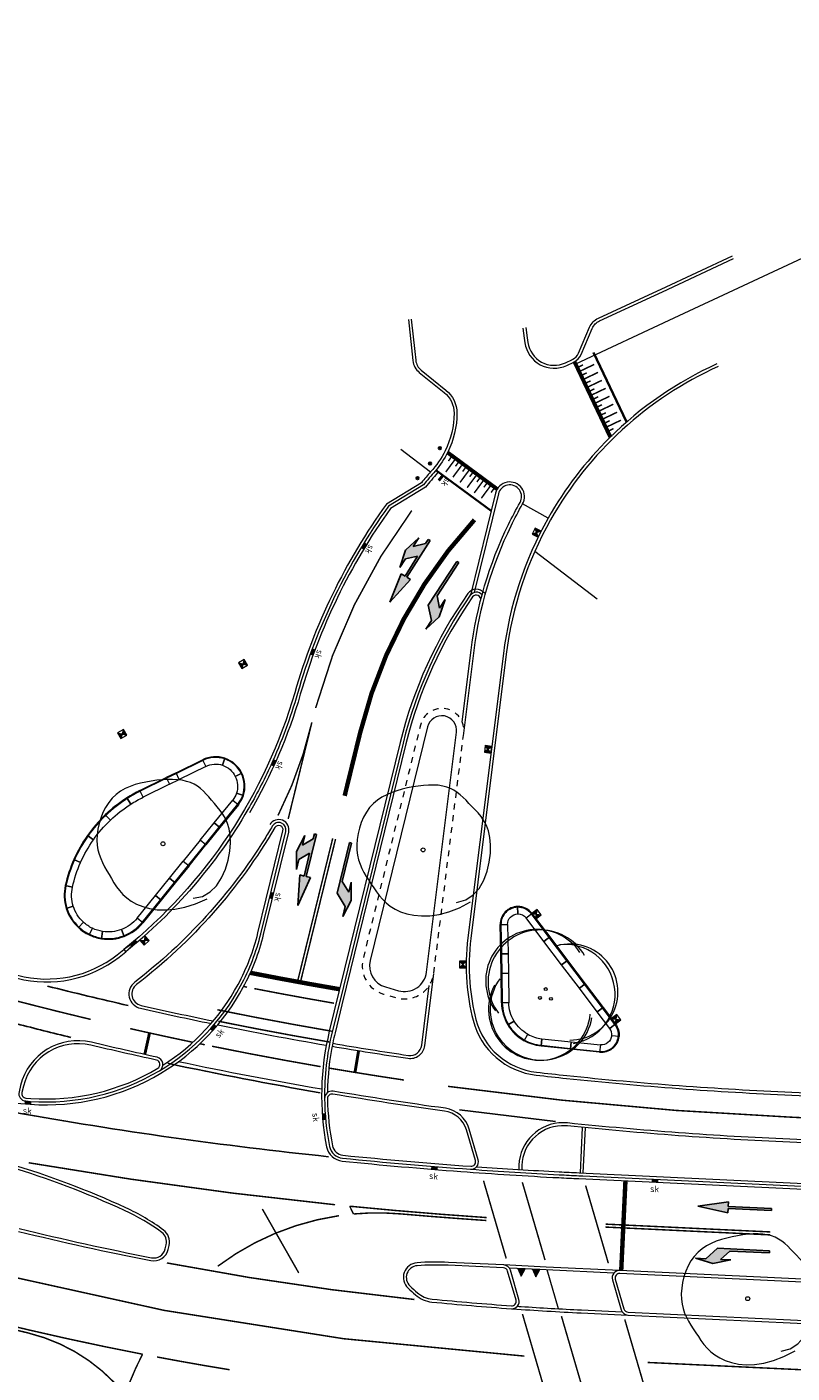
# Model space of a CAD drawing. Header units: metres. Extents: x 196678 to 197613, y 355400 to 356418.
# Tile 27 of 40: x 197042 to 197094, y 355715 to 355806. Entities that reach past the tile are written whole.
import ezdxf
from ezdxf.enums import TextEntityAlignment as Align

# ---------------------------------------------------------------- set-up
doc = ezdxf.new("R2010")
doc.units = ezdxf.units.M
for name, pattern in [('VW-1-1_STREEP', [2, 1, -1]), ('VW-1-3_STREEP', [4, 1, -3]), ('VW-30270_STREEP', [3, 0.3, -2.7]), ('VW-5050_STREEP', [1, 0.5, -0.5]), ('VW-FP2-1000', [3, 0.3, -2.7]), ('ZZ-HIDDEN-SO', [4, 2, -2])]:
    doc.linetypes.add(name, pattern=pattern)
doc.layers.get('Defpoints').update_dxf_attribs({"color": 151})
for name, color, linetype, lineweight in [('N-WE-GR-BOOM-S', 7, 'Continuous', 18), ('N-WE-IE-MEUBILAIR_WEGMEUBILAIR_PAAL-S-50', 7, 'Continuous', 25), ('N-WE-RI-GWA_KOLK_STRAATKOLK-450X300-S', 5, 'Continuous', 18), ('N-WE-RI-HWA_KOLK_STRAATKOLK-450X350-S', 5, 'Continuous', 18), ('N-WE-VH-GOOT-TEGEL_200x200-G', 5, 'Continuous', 18), ('N-WE-VH-KANTOPSLUITING_ACHTERKANTBAND-G', 5, 'Continuous', 18), ('N-WE-VH-KANTOPSLUITING_GELEIDEBAND_50 200-G', 5, 'Continuous', 18), ('N-WE-VH-KANTOPSLUITING_OPSLUITBAND_200X250-G', 5, 'Continuous', 18), ('N-WE-VH-KANTOPSLUITING_SOLID_500X500-G', 5, 'Continuous', 18), ('N-WE-VH-KANTOPSLUITING_SOLID_500X500-G_PASMAKEN', 5, 'Continuous', 18), ('N-WE-VH-KANTOPSLUITING_TROTTOIRBAND_180X200-G', 5, 'Continuous', 18), ('N-WE-VH-KANTOPSLUITING_VERLAGINGSBAND_GELEIDEBAND_50 200-G', 5, 'Continuous', 18), ('N-WE-VH-MATERIAALGRENS-G', 170, 'Continuous', 18), ('N-WE-VW-MARKERING_DWARS_DRIEHOEK-S', 1, 'Continuous', 25), ('N-WE-VW-MARKERING_DWARS_OVERSTEEK_BLOKSTREEP-G', 1, 'VW-BLOK50', 25), ('N-WE-VW-MARKERING_DWARS_OVERSTEEK_KANALISATIESTREEP50_010-G', 1, 'VW-5050_STREEP', 18), ('N-WE-VW-MARKERING_DWARS_STOPSTREEP_020-G', 1, 'Continuous', 18), ('N-WE-VW-MARKERING_DWARS_STOPSTREEP_030-G', 1, 'Continuous', 18), ('N-WE-VW-MARKERING_LANGS_STREEP_11_010-G', 1, 'VW-1-1_STREEP', 18), ('N-WE-VW-MARKERING_LANGS_STREEP_13_010-G', 1, 'VW-1-3_STREEP', 18), ('N-WE-VW-MARKERING_LANGS_STREEP_13_030-G', 1, 'VW-1-3_STREEP', 18), ('N-WE-VW-MARKERING_LANGS_STREEP_30270_010-G', 1, 'VW-FP2-1000', 18), ('N-WE-VW-MARKERING_LANGS_STREEP_DOORGETROKKEN_010-G', 1, 'Continuous', 18), ('N-WE-VW-MARKERING_PIJL-S', 1, 'Continuous', 25), ('N01-WE-VH-DREMPEL-G', 5, 'Continuous', 35), ('N01-WE-VH-GOOT_TEGEL-G', 5, 'Continuous', 18), ('N01-WE-VH-KANTOPSLUITING_ACHTERKANTBAND-G', 5, 'Continuous', 18), ('N01-WE-VH-KANTOPSLUITING_BETONBAND_LAAG-G', 5, 'ZZ-HIDDEN-SO', 18), ('N01-WE-VH-KANTOPSLUITING_GELEIDEBAND_50 200-G', 5, 'Continuous', 18), ('N01-WE-VH-KANTOPSLUITING_OPSLUITBAND_200X250-G', 5, 'Continuous', 18), ('N01-WE-VH-KANTOPSLUITING_TROTTOIRBAND_180X200-G', 5, 'Continuous', 18), ('N01-WE-VH-MATERIAALGRENS-G', 5, 'Continuous', 13), ('N01-WE-VW-MARKERING_DREMPEL-G', 7, 'Continuous', 13), ('N01-WE-VW-MARKERING_DWARS_DRIEHOEK-G', 7, 'VW-HAAIETAND50_L', 25), ('N01-WE-VW-MARKERING_DWARS_DRIEHOEK_30-G', 7, 'VW-HAAIETAND30_L', 25), ('N01-WE-VW-MARKERING_DWARS_OVERSTEEK_BLOKSTREEP-G', 7, 'VW-BLOK50', 25), ('N01-WE-VW-MARKERING_LANGS_STREEP_30270_010-G', 7, 'VW-30270_STREEP', 13), ('N01-WE-VW-MARKERING_LANGS_STREEP_DOORGETROKKEN_010-G', 7, 'Continuous', 13), ('N01-WE-VW-MARKERING_PIJL-S', 7, 'Continuous', 25)]:
    doc.layers.add(name, color=color, linetype=linetype, lineweight=lineweight)
doc.styles.add('NLCS-ISO-M250-T18', font='NLCS-ISO.ttf', dxfattribs={"height": 0.45})
doc.linetypes.add('VW-BLOK50', pattern='A,0,-0.5,[148,NLCS.SHX,S=1,R=0,X=-0.5,Y=0],-0.5', length=1)
doc.linetypes.add('VW-HAAIETAND30_L', pattern='A,0,-0.3,[150,NLCS.SHX,S=0.6,R=0,X=-0.375,Y=-0.15],-0.3', length=0.6)
doc.linetypes.add('VW-HAAIETAND50_L', pattern='A,0,-0.5,[150,NLCS.SHX,S=1,R=0,X=-0.625,Y=-0.25],-0.5', length=1)

# ---------------------------------------------------------------- blocks, each defined once
blk = doc.blocks.new('SGR-BOOM_09')
blk.add_lwpolyline([(-2.71, 3.84), (-3.39, 3.62), (-3.94, 3.22), (-4.37, 2.7), (-4.68, 2.07), (-4.9, 1.39), (-5.03, 0.69), (-5.08, 0), (-5.06, -0.63), (-4.98, -1.18), (-4.85, -1.66), (-4.68, -2.06), (-4.48, -2.41), (-4.25, -2.72), (-4.01, -2.98), (-3.76, -3.22), (-3.52, -3.45), (-3.28, -3.67), (-3.06, -3.89), (-2.83, -4.09), (-2.6, -4.28), (-2.36, -4.45), (-2.11, -4.6), (-1.85, -4.73), (-1.56, -4.82), (-1.25, -4.88), (-0.91, -4.92), (-0.55, -4.92), (-0.18, -4.9), (0.2, -4.86), (0.6, -4.79), (0.99, -4.71), (1.4, -4.61), (1.79, -4.49), (2.19, -4.36), (2.57, -4.21), (2.94, -4.03), (3.29, -3.83), (3.61, -3.59), (3.91, -3.32), (4.18, -3), (4.41, -2.65), (4.6, -2.26), (4.76, -1.85), (4.88, -1.42), (4.96, -0.99), (5.01, -0.55), (5.02, -0.13), (4.99, 0.27), (4.92, 0.64), (4.83, 0.98), (4.7, 1.31), (4.55, 1.62), (4.38, 1.91), (4.19, 2.2), (3.99, 2.48), (3.79, 2.76), (3.58, 3.04), (3.37, 3.33), (3.13, 3.61), (2.88, 3.87), (2.59, 4.13), (2.27, 4.36), (1.9, 4.56), (1.48, 4.74), (1, 4.87), (0.47, 4.96), (-0.12, 4.99), (-0.75, 4.94), (-1.44, 4.81), (-2.17, 4.58), (-2.94, 4.23), (-3.76, 3.76)])
blk.add_circle((0, 0), 0.15)
blk = doc.blocks.new('*U7')
for centre in [(-0.375, 0.224), (0.37, 0.198), (0.006, -0.422)]:
    blk.add_circle(centre, 0.1)
for centre, radius, start, end in [((0.235, 0.936), 3.484, 327.04528, 172.784), ((0.361, 0.968), 3.463, 334.46958, 176.98942), ((-1.644, -0.297), 3.261, 92.72815, 288.15121), ((-1.334, -0.131), 3.385, 102.33011, 279.16852), ((0.419, -0.89), 3.527, 213.41104, 39.78986), ((0.623, -0.958), 3.487, 216.09044, 38.75757)]:
    blk.add_arc(centre, radius, start, end)
blk = doc.blocks.new('N-SVW-MARKERING_PIJL_RD_5.0')
blk.add_hatch(color=256).paths.add_polyline_path([(2.95, 0.375), (2.95, 0.075), (0, 0.075), (0, -0.075), (2.95, -0.075), (2.95, -0.375), (5, 0)])
for p, q in [((0, 0.075), (2.95, 0.075)), ((0, -0.075), (0, 0.075)), ((2.95, 0.375), (2.95, 0.075)), ((5, 0), (2.95, 0.375)), ((5, 0), (2.95, -0.375)), ((0, -0.075), (2.95, -0.075)), ((2.95, -0.075), (2.95, -0.375))]:
    blk.add_line(p, q)
blk = doc.blocks.new('N-SVW-MARKERING_PIJL_LA_5.0')
blk.add_hatch(color=256).paths.add_polyline_path([(3.296, 0.375), (2.696, -0.225), (0, -0.225), (0, -0.375), (3.55, -0.375), (4.3, 0.375), (5, 0.375), (3.8, 0.675), (2.6, 0.375)])
for p, q in [((3.8, 0.675), (2.6, 0.375)), ((2.6, 0.375), (3.296, 0.375)), ((2.696, -0.225), (3.296, 0.375)), ((3.55, -0.375), (4.3, 0.375)), ((5, 0.375), (3.8, 0.675)), ((4.3, 0.375), (5, 0.375)), ((0, -0.225), (2.696, -0.225)), ((0, -0.375), (0, -0.225)), ((0, -0.375), (3.55, -0.375))]:
    blk.add_line(p, q)
blk = doc.blocks.new('N-SVW-MARKERING_PIJL_COMBI_RD_RA_5.0')
h = blk.add_hatch(color=256)
h.paths.add_polyline_path([(5, 0.3), (2.95, 0.675), (2.95, 0.375), (0, 0.375), (0, 0.225), (0.346, 0.225), (0.571, 0), (1.575, 0), (1.35, 0.225), (2.95, 0.225), (2.95, -0.075)])
h.paths.add_polyline_path([(2.65, -0.375), (1.95, -0.375), (1.575, 0), (0.571, 0), (0.946, -0.375), (0.25, -0.375), (1.45, -0.675)])
for p, q in [((0, 0.375), (2.95, 0.375)), ((0, 0.225), (0, 0.375)), ((0, 0.225), (0.346, 0.225)), ((0.346, 0.225), (0.946, -0.375)), ((1.35, 0.225), (1.95, -0.375)), ((1.35, 0.225), (2.95, 0.225)), ((5, 0.3), (2.95, 0.675)), ((2.95, 0.675), (2.95, 0.375)), ((5, 0.3), (2.95, -0.075)), ((2.95, 0.225), (2.95, -0.075)), ((1.45, -0.675), (0.25, -0.375)), ((0.25, -0.375), (0.946, -0.375)), ((2.65, -0.375), (1.45, -0.675)), ((1.95, -0.375), (2.65, -0.375))]:
    blk.add_line(p, q)
blk = doc.blocks.new('A$Cfbf072a7')
at = {"layer": 'N-WE-VH-GOOT-TEGEL_200x200-G', "ltscale": 0.2, "flags": 128}
blk.add_lwpolyline([(197070.136, 355776.252, -0.003741), (197070.076, 355776.181, 0.007854), (197069.259, 355775.214), (197066.892, 355773.77, 0.085559), (197060.768, 355761.146, -0.063072), (197057.309, 355753.105, -0.056853)], format="xyb", dxfattribs=at)
at = {"layer": 'N-WE-VH-KANTOPSLUITING_ACHTERKANTBAND-G', "flags": 128}
blk.add_lwpolyline([(197068.104, 355786.596), (197068.407, 355783.81, 0.198867), (197068.848, 355783.005), (197070.531, 355781.651, -0.227647), (197071.203, 355780.245, -0.114853), (197070.602, 355777.685, -0.123082)], format="xyb", dxfattribs=at)
at = {"layer": 'N-WE-VH-KANTOPSLUITING_OPSLUITBAND_200X250-G', "ltscale": 0.1, "flags": 128}
blk.add_lwpolyline([(197068.54, 355784.441), (197068.606, 355783.832, 0.198867), (197068.973, 355783.161), (197070.656, 355781.807, -0.227647), (197071.403, 355780.245, -0.114853), (197070.781, 355777.597, -0.114853)], format="xyb", dxfattribs=at)
at = {"layer": 'N-WE-VH-KANTOPSLUITING_TROTTOIRBAND_180X200-G', "ltscale": 0.2, "flags": 128}
blk.add_lwpolyline([(197068.303, 355786.618), (197068.54, 355784.441)], dxfattribs=at)
blk.add_lwpolyline([(197070.781, 355777.597, -0.064557), (197069.925, 355776.313, 0.007644), (197069.125, 355775.367), (197066.754, 355773.92, 0.085806), (197060.576, 355761.201, -0.037232), (197058.765, 355756.321, -0.044375)], format="xyb", dxfattribs=at)
blk = doc.blocks.new('A$C731f9d47')
at = {"layer": 'N-WE-VH-KANTOPSLUITING_ACHTERKANTBAND-G', "flags": 128}
blk.add_lwpolyline([(197051.003, 355736.299, -0.004514), (197046.544, 355737.313, 0.412465), (197041.97, 355734.523), (197041.864, 355734.093, 0.464685), (197042.134, 355733.722), (197042.459, 355733.699, 0.15343), (197051.093, 355735.748, 0.680259)], format="xyb", close=True, dxfattribs=at)
at = {"layer": 'N-WE-VH-KANTOPSLUITING_TROTTOIRBAND_180X200-G', "ltscale": 0.2, "flags": 128}
blk.add_lwpolyline([(197051.046, 355736.494, -0.004513), (197046.59, 355737.508, 0.412465), (197041.775, 355734.571), (197041.67, 355734.14, 0.464685), (197042.12, 355733.522), (197042.444, 355733.499, 0.15343), (197051.195, 355735.576, 0.680259)], format="xyb", close=True, dxfattribs=at)
blk = doc.blocks.new('Verloopband')
at = {"flags": 128}
blk.add_lwpolyline([(-0.276, 0.966), (0, 0), (-0.462, 0.892)], close=True, dxfattribs=at)
blk = doc.blocks.new('SIE-WEG_PAAL_BETON-SO')
for radius in [0.938, 0.469]:
    blk.add_circle((0, 0), radius)
blk = doc.blocks.new('SVW-MARKERING_STREEP_DRIEHOEK_050_050')
at = {"lineweight": 0}
h = blk.add_hatch(color=256, dxfattribs=at)
h.dxf.hatch_style = 1
h.paths.add_polyline_path([(0.25, -0.5), (0.5, 0), (0, 0)])
at = {"lineweight": 0, "flags": 128}
blk.add_lwpolyline([(0.25, -0.5), (0.5, 0), (0, 0)], close=True, dxfattribs=at)
blk = doc.blocks.new('*U161')
blk.add_solid([(0.225, 0), (-0.225, 0), (0.225, -0.2), (-0.225, -0.2)])
at = {"style": 'NLCS-ISO-M250-T18'}
blk.add_attdef('SK', text='', height=0.45, dxfattribs=at).set_placement((0, -1.01), align=Align.BOTTOM_CENTER)
blk = doc.blocks.new('*U162')
blk.add_solid([(0.225, 0), (-0.225, 0), (0.225, -0.2), (-0.225, -0.2)])
at = {"style": 'NLCS-ISO-M250-T18'}
blk.add_attdef('SK', text='', height=0.45, dxfattribs=at).set_placement((0, 0), align=Align.BOTTOM_CENTER)
blk = doc.blocks.new('SRI-KOLK_STRAAT_01-SO')
h = blk.add_hatch(color=256)
h.dxf.hatch_style = 1
h.paths.add_polyline_path([(0, 1.125), (-1.125, 2.25), (-1.125, 0)])
h.paths.add_polyline_path([(1.125, 2.25), (0, 1.125), (1.125, 0)])
for p, q in [((-1.125, 0), (1.125, 2.25)), ((1.125, 0), (-1.125, 2.25))]:
    blk.add_line(p, q)
blk.add_lwpolyline([(-1.125, 0), (1.125, 0), (1.125, 2.25), (-1.125, 2.25)], close=True)

msp = doc.modelspace()

# ---------------------------------------------------------------- linework, layer by layer
at = {"layer": 'Defpoints'}
for points in [[(197081.772, 355778.575), (197079.32, 355783.706)], [(197070.797, 355777.629), (197074.17, 355775.137)]]:
    msp.add_lwpolyline(points, dxfattribs=at)
at = {"layer": 'N-WE-VH-GOOT-TEGEL_200x200-G', "ltscale": 0.2, "flags": 128}
msp.add_lwpolyline([(196841.356, 355920.825), (196845.685, 355909.933, -0.049389), (196847.305, 355904.288), (196848.761, 355896.325, 0.049389), (196850.675, 355889.657), (196887.128, 355797.927, 0.097436), (196900.765, 355776.769, 0.015049), (196903.571, 355774.026, 0.03173), (196909.997, 355768.825, 0.055291), (196922.568, 355761.852, 0.038867), (196932.181, 355758.684), (196984.904, 355745.746), (197012.274, 355739.03), (197022.337, 355736.561, 0.007145), (197030.698, 355734.636, 0.026759), (197036, 355733.788, 0.008403), (197037.68, 355733.639), (197042.105, 355733.323), (197042.43, 355733.3, 0.15343), (197051.298, 355735.405, 0.135449), (197056.892, 355741.244, 0.063612), (197058.277, 355744.839), (197059.978, 355751.772, 0.864732), (197058.694, 355752.292)], format="xyb", dxfattribs=at)
at = {"layer": 'N-WE-VH-KANTOPSLUITING_ACHTERKANTBAND-G', "flags": 128}
for points in [[(197070.602, 355777.685, -0.0721), (197069.616, 355776.262, 0.005952), (197068.992, 355775.52), (197066.615, 355774.07, 0.086051), (197060.384, 355761.257, -0.153987), (197048.795, 355743.817, -0.153987)], [(197051.437, 355735.96, 0.128503), (197056.54, 355741.434, 0.063612), (197057.888, 355744.934), (197059.59, 355751.867, 0.864732), (197059.039, 355752.09)], [(197059.039, 355752.09, -0.0964), (197049.642, 355741.429, 0.635195), (197049.954, 355740.014, 0.005018), (197054.862, 355738.959, 0.00244)], [(197038.223, 355742.948, -0.001388), (197040.118, 355742.444, 0.001504), (197041.563, 355742.061, 0.233696), (197048.335, 355743.452, 0.004223), (197048.795, 355743.817, 0.019526)], [(197062.964, 355737.44, 0.005211), (197068.105, 355736.619, 0.421188), (197069.017, 355737.311), (197069.524, 355741.369)], [(197161.369, 355724.779), (197161.499, 355727.526), (197155.605, 355727.805), (197093.998, 355730.725, -0.014952), (197078.898, 355731.831, 0.034646), (197078.51, 355731.844, 0.42368), (197075.816, 355728.857)], [(197072.742, 355729.058, 0.004683), (197078.347, 355728.714)], [(197078.347, 355728.714, 0.001125), (197079.695, 355728.648), (197161.369, 355724.779)], [(197075.509, 355719.583, 0.000305), (197075.753, 355719.566, 0.005135), (197079.85, 355719.33), (197082.619, 355719.199)]]:
    msp.add_lwpolyline(points, format="xyb", dxfattribs=at)
for points in [[(197072.652, 355729.47), (197072.043, 355731.554, 0.295823), (197070.56, 355732.833, -0.007587), (197062.964, 355733.992, 0.467764), (197062.614, 355733.692, 0.045434), (197062.948, 355730.481, 0.330112), (197063.652, 355729.84, 0.007274), (197072.343, 355729.086, 0.522786)], [(197075.419, 355719.994), (197074.843, 355721.967, 0.320141), (197074.569, 355722.183), (197070.812, 355722.361, 0.029593), (197068.707, 355722.336, 0.653625), (197068.216, 355720.955, 0.009475), (197068.716, 355720.502, 0.155959), (197069.722, 355720.068, 0.006766), (197075.11, 355719.611, 0.52253)], [(197083.019, 355719.18), (197160.629, 355715.504, 0.414214), (197160.943, 355715.789), (197161.038, 355717.787, 0.414214), (197160.752, 355718.101), (197082.454, 355721.809, 0.51499), (197082.152, 355721.426), (197082.745, 355719.395, 0.320141)]]:
    msp.add_lwpolyline(points, format="xyb", close=True, dxfattribs=at)
for points in [[(197080.103, 355731.71), (197079.957, 355728.635)], [(197082.055, 355721.828), (197077.461, 355722.046), (197074.969, 355722.164)]]:
    msp.add_lwpolyline(points, dxfattribs=at)
at = {"layer": 'N-WE-VH-KANTOPSLUITING_GELEIDEBAND_50 200-G', "ltscale": 0.2, "flags": 128}
msp.add_lwpolyline([(197058.765, 355756.321, -0.024198), (197057.207, 355753.316, -0.091639), (197048.921, 355743.662)], format="xyb", dxfattribs=at)
at = {"layer": 'N-WE-VH-KANTOPSLUITING_OPSLUITBAND_200X250-G', "ltscale": 0.1, "flags": 128}
for points in [[(197058.349, 355751.336, -0.089648), (197049.52, 355741.587, 0.635195), (197049.909, 355739.819, 0.004908), (197054.714, 355738.785, 0.00233)], [(197038.172, 355742.754, -0.001388), (197040.066, 355742.251, 0.001565), (197041.542, 355741.859, 0.232669), (197048.458, 355743.294, 0.004223), (197048.921, 355743.662)], [(197062.926, 355737.244, 0.005216), (197068.076, 355736.421, 0.421188), (197069.216, 355737.286), (197069.823, 355742.153)], [(197161.568, 355724.77), (197161.708, 355727.716), (197155.815, 355727.996), (197094.007, 355730.925, -0.014953), (197078.918, 355732.03, 0.04999), (197078.32, 355732.032, 0.403227), (197075.615, 355728.869)], [(197072.333, 355728.887, 0.005017), (197078.337, 355728.515, 0.001125), (197079.685, 355728.448), (197079.947, 355728.434)], [(197075.096, 355719.411), (197075.175, 355719.406, 0.005842), (197079.84, 355719.13), (197083.009, 355718.98)]]:
    msp.add_lwpolyline(points, format="xyb", dxfattribs=at)
for points in [[(197079.904, 355731.729), (197079.758, 355728.645)], [(197082.464, 355722.009), (197077.47, 355722.246), (197074.579, 355722.383)]]:
    msp.add_lwpolyline(points, dxfattribs=at)
at = {"layer": 'N-WE-VH-KANTOPSLUITING_SOLID_500X500-G', "flags": 128}
for points in [[(197052.33, 355755.816), (197054.123, 355756.701), (197054.344, 355756.252), (197052.551, 355755.367)], [(197049.875, 355754.604), (197051.668, 355755.489), (197051.89, 355755.041), (197050.096, 355754.156)], [(197056.563, 355753.649), (197055.306, 355752.094), (197054.917, 355752.409), (197056.174, 355753.964)], [(197055.306, 355752.094), (197054.362, 355750.928), (197053.974, 355751.242), (197054.917, 355752.409)], [(197053.212, 355749.506), (197052.269, 355748.339), (197051.88, 355748.654), (197052.823, 355749.82)], [(197052.269, 355748.339), (197051.326, 355747.173), (197050.937, 355747.487), (197051.88, 355748.654)], [(197051.326, 355747.173), (197050.068, 355745.618), (197049.679, 355745.932), (197050.937, 355747.487)], [(197076.494, 355746.261), (197077.701, 355744.666), (197077.302, 355744.365), (197076.095, 355745.959)], [(197074.373, 355743.512), (197074.342, 355745.512), (197074.842, 355745.52), (197074.873, 355743.52)], [(197077.701, 355744.666), (197078.907, 355743.072), (197078.509, 355742.77), (197077.302, 355744.365)], [(197078.907, 355743.072), (197080.114, 355741.477), (197079.716, 355741.175), (197078.509, 355742.77)], [(197074.426, 355740.191), (197074.394, 355742.191), (197074.894, 355742.199), (197074.926, 355740.199)], [(197080.114, 355741.477), (197081.321, 355739.882), (197080.923, 355739.58), (197079.716, 355741.175)], [(197079.102, 355737.046), (197077.113, 355737.254), (197077.165, 355737.752), (197079.154, 355737.544)], [(197081.092, 355736.838), (197079.102, 355737.046), (197079.154, 355737.544), (197081.144, 355737.336)]]:
    msp.add_lwpolyline(points, close=True, dxfattribs=at)
for points in [[(197055.651, 355756.801, 0.198912), (197054.123, 355756.701), (197054.344, 355756.252, -0.198912), (197055.49, 355756.328)], [(197056.802, 355755.792, 0.198912), (197055.651, 355756.801), (197055.49, 355756.328, -0.198912), (197056.353, 355755.571)], [(197056.902, 355754.265, 0.198912), (197056.802, 355755.792), (197056.353, 355755.571, -0.198912), (197056.429, 355754.425)], [(197048.99, 355754.107, 0.049127), (197047.523, 355752.96), (197047.868, 355752.599, -0.049127), (197049.258, 355753.685)], [(197047.523, 355752.96, 0.049127), (197046.307, 355751.549), (197046.716, 355751.262, -0.049127), (197047.868, 355752.599)], [(197046.307, 355751.549, 0.049127), (197045.391, 355749.928), (197045.848, 355749.726, -0.049127), (197046.716, 355751.262)], [(197045.391, 355749.928, 0.049127), (197044.808, 355748.16), (197045.296, 355748.05, -0.049127), (197045.848, 355749.726)], [(197044.808, 355748.16, 0.131652), (197044.873, 355746.608), (197045.35, 355746.757, -0.131652), (197045.296, 355748.05)], [(197044.873, 355746.608, 0.131652), (197045.704, 355745.297), (197046.043, 355745.665, -0.131652), (197045.35, 355746.757)], [(197075.523, 355746.73, 0.414214), (197074.342, 355745.512), (197074.842, 355745.52, -0.414214), (197075.531, 355746.23)], [(197048.812, 355744.704, 0.131652), (197050.068, 355745.618), (197049.679, 355745.932, -0.131652), (197048.633, 355745.171)], [(197047.268, 355744.541, 0.131652), (197048.812, 355744.704), (197048.633, 355745.171, -0.131652), (197047.346, 355745.035)], [(197074.426, 355740.191, 0.131652), (197074.851, 355738.697), (197075.28, 355738.954, -0.131652), (197074.926, 355740.199)], [(197074.851, 355738.697, 0.131652), (197075.966, 355737.617), (197076.21, 355738.054, -0.131652), (197075.28, 355738.954)], [(197081.092, 355736.838, 0.414214), (197082.41, 355737.907), (197081.913, 355737.959, -0.414214), (197081.144, 355737.336)]]:
    msp.add_lwpolyline(points, format="xyb", close=True, dxfattribs=at)
for points in [[(197055.635, 355756.754, 0.198912), (197054.145, 355756.656)], [(197056.757, 355755.77, 0.198912), (197055.635, 355756.754)], [(197056.855, 355754.281, 0.198912), (197056.757, 355755.77)], [(197049.017, 355754.065, 0.049127), (197047.557, 355752.924)], [(197047.557, 355752.924, 0.049127), (197046.348, 355751.521)], [(197046.348, 355751.521, 0.049127), (197045.436, 355749.908)], [(197045.436, 355749.908, 0.049127), (197044.857, 355748.149)], [(197044.857, 355748.149, 0.131652), (197044.92, 355746.623)], [(197044.92, 355746.623, 0.131652), (197045.738, 355745.334)], [(197075.523, 355746.68, 0.414214), (197074.392, 355745.512)], [(197048.794, 355744.751, 0.131652), (197050.029, 355745.649)], [(197047.276, 355744.59, 0.131652), (197048.794, 355744.751)], [(197074.476, 355740.192, 0.131652), (197074.894, 355738.723)], [(197074.894, 355738.723, 0.131652), (197075.991, 355737.661)], [(197081.097, 355736.888, 0.414214), (197082.36, 355737.912)]]:
    msp.add_lwpolyline(points, format="xyb", dxfattribs=at)
for points in [[(197054.145, 355756.656), (197052.352, 355755.771)], [(197051.69, 355755.444), (197049.897, 355754.559)], [(197055.267, 355752.126), (197056.524, 355753.681)], [(197054.324, 355750.959), (197055.267, 355752.126)], [(197052.23, 355748.371), (197053.173, 355749.537)], [(197051.287, 355747.204), (197052.23, 355748.371)], [(197050.029, 355745.649), (197051.287, 355747.204)], [(197077.661, 355744.636), (197076.454, 355746.231)], [(197074.392, 355745.512), (197074.423, 355743.513)], [(197078.868, 355743.041), (197077.661, 355744.636)], [(197080.074, 355741.447), (197078.868, 355743.041)], [(197074.444, 355742.191), (197074.476, 355740.192)], [(197081.281, 355739.852), (197080.074, 355741.447)], [(197077.118, 355737.304), (197079.108, 355737.096)], [(197079.108, 355737.096), (197081.097, 355736.888)]]:
    msp.add_lwpolyline(points, dxfattribs=at)
at = {"layer": 'N-WE-VH-KANTOPSLUITING_SOLID_500X500-G_PASMAKEN', "flags": 128}
for points in [[(197052.33, 355755.816), (197051.668, 355755.489), (197051.89, 355755.041), (197052.551, 355755.367)], [(197054.362, 355750.928), (197053.974, 355751.242), (197052.823, 355749.82), (197053.212, 355749.506)], [(197074.894, 355742.199), (197074.394, 355742.191), (197074.373, 355743.512), (197074.873, 355743.52)], [(197081.775, 355738.454), (197080.923, 355739.58), (197081.321, 355739.882), (197082.173, 355738.756)]]:
    msp.add_lwpolyline(points, close=True, dxfattribs=at)
for points in [[(197052.352, 355755.771), (197051.69, 355755.444)], [(197053.173, 355749.537), (197054.324, 355750.959)], [(197046.648, 355745.253), (197046.43, 355744.803)], [(197074.423, 355743.513), (197074.444, 355742.191)], [(197082.133, 355738.726), (197081.281, 355739.852)]]:
    msp.add_lwpolyline(points, dxfattribs=at)
for points in [[(197050.096, 355754.156), (197049.875, 355754.604, 0.026718), (197048.99, 355754.107), (197049.258, 355753.685, -0.026718)], [(197056.902, 355754.265), (197056.429, 355754.425, -0.088487), (197056.174, 355753.964), (197056.563, 355753.649, 0.088487)], [(197075.531, 355746.23, -0.235988), (197076.095, 355745.959), (197076.493, 355746.263), (197076.493, 355746.263, 0.236873), (197075.523, 355746.73)], [(197046.648, 355745.253, -0.073543), (197046.043, 355745.665), (197045.704, 355745.297), (197045.704, 355745.297, 0.073542), (197046.43, 355744.803)], [(197047.346, 355745.035, -0.073543), (197046.648, 355745.253), (197046.43, 355744.803, 0.073542), (197047.268, 355744.541)], [(197082.41, 355737.907), (197081.913, 355737.959, 0.190248), (197081.775, 355738.454), (197082.173, 355738.756, -0.190248)], [(197077.165, 355737.752), (197077.113, 355737.254, -0.101256), (197075.966, 355737.617), (197076.21, 355738.054, 0.101256)]]:
    msp.add_lwpolyline(points, format="xyb", close=True, dxfattribs=at)
for points in [[(197049.897, 355754.559, 0.026718), (197049.017, 355754.065)], [(197056.524, 355753.681, 0.088487), (197056.855, 355754.281)], [(197045.738, 355745.333, 0.073543), (197046.452, 355744.848)], [(197046.452, 355744.848, 0.073543), (197047.276, 355744.59)], [(197082.36, 355737.912, 0.190248), (197082.133, 355738.726)], [(197075.991, 355737.661, 0.101256), (197077.118, 355737.304)]]:
    msp.add_lwpolyline(points, format="xyb", dxfattribs=at)
at = {"layer": 'N-WE-VH-KANTOPSLUITING_SOLID_500X500-G_PASMAKEN'}
msp.add_arc((197075.542, 355745.531), 1.15, 37.5171, 90.90276, dxfattribs=at)
at = {"layer": 'N-WE-VH-KANTOPSLUITING_TROTTOIRBAND_180X200-G', "ltscale": 0.2, "flags": 128}
msp.add_lwpolyline([(197056.716, 355741.339, 0.063612), (197058.083, 355744.886), (197059.784, 355751.819, 0.864732), (197058.867, 355752.191, -0.00753), (197058.349, 355751.336)], format="xyb", dxfattribs=at)
for points in [[(197072.844, 355729.526), (197072.235, 355731.61, 0.29171), (197070.617, 355733.027, -0.007595), (197062.997, 355734.189, 0.467764), (197062.414, 355733.689, 0.045434), (197062.752, 355730.442, 0.330112), (197063.632, 355729.641, 0.007274), (197072.328, 355728.887, 0.522754)], [(197075.611, 355720.05), (197075.035, 355722.023, 0.320141), (197074.579, 355722.383), (197070.821, 355722.561, 0.029593), (197068.693, 355722.535, 0.653625), (197068.079, 355720.81, 0.009475), (197068.584, 355720.352, 0.155959), (197069.702, 355719.869, 0.006766), (197075.096, 355719.411, 0.52253)], [(197083.009, 355718.98), (197160.62, 355715.304, 0.414214), (197161.143, 355715.78), (197161.237, 355717.778, 0.414214), (197160.762, 355718.301), (197082.464, 355722.009, 0.51499), (197081.96, 355721.37), (197082.553, 355719.339, 0.320141)]]:
    msp.add_lwpolyline(points, format="xyb", close=True, dxfattribs=at)
msp.add_lwpolyline([(197079.947, 355728.434), (197161.359, 355724.579)], dxfattribs=at)
at = {"layer": 'N-WE-VH-KANTOPSLUITING_VERLAGINGSBAND_GELEIDEBAND_50 200-G', "ltscale": 0.2, "flags": 128}
msp.add_lwpolyline([(197049.564, 355744.456), (197049.69, 355744.301)], dxfattribs=at)
at = {"layer": 'N-WE-VH-MATERIAALGRENS-G', "flags": 128}
for points in [[(197067.601, 355777.798), (197069.617, 355776.263)], [(197078.299, 355719.409), (197077.53, 355722.043)]]:
    msp.add_lwpolyline(points, dxfattribs=at)
at = {"layer": 'N-WE-VW-MARKERING_DWARS_OVERSTEEK_BLOKSTREEP-G', "flags": 128}
msp.add_lwpolyline([(197062.119, 355734.084, -0.010403), (197051.773, 355736.081, -0.010264)], format="xyb", dxfattribs=at)
at = {"layer": 'N-WE-VW-MARKERING_DWARS_OVERSTEEK_KANALISATIESTREEP50_010-G', "const_width": 0.1, "flags": 128}
for points in [[(197056.921, 355741.298, 0.000236), (197057.151, 355741.253)], [(197057.641, 355741.157, 0.005565), (197063.051, 355740.164)], [(197054.282, 355737.342, -0.000335), (197053.952, 355737.41, -0.000335)], [(197062.142, 355735.856, -0.007455), (197054.772, 355737.242, -0.007455)]]:
    msp.add_lwpolyline(points, format="xyb", dxfattribs=at)
for points in [[(197073.206, 355728.108), (197074.748, 355722.829)], [(197075.842, 355728), (197077.384, 355722.72)], [(197081.682, 355722.501), (197080.14, 355727.78)], [(197075.85, 355719.053), (197078.233, 355710.894)], [(197080.6, 355711.709), (197078.497, 355718.908)], [(197084.619, 355712.443), (197082.797, 355718.682)]]:
    msp.add_lwpolyline(points, dxfattribs=at)
at = {"layer": 'N-WE-VW-MARKERING_DWARS_STOPSTREEP_020-G', "const_width": 0.2, "flags": 128}
for points in [[(197050.205, 355736.679), (197050.53, 355738.144)], [(197064.725, 355736.942), (197064.478, 355735.462)]]:
    msp.add_lwpolyline(points, dxfattribs=at)
at = {"layer": 'N-WE-VW-MARKERING_DWARS_STOPSTREEP_030-G', "const_width": 0.3, "flags": 128}
msp.add_lwpolyline([(197057.378, 355742.227, 0.006259), (197063.438, 355741.113)], format="xyb", dxfattribs=at)
msp.add_lwpolyline([(197082.556, 355722.005), (197082.844, 355728.098)], dxfattribs=at)
at = {"layer": 'N-WE-VW-MARKERING_LANGS_STREEP_11_010-G', "const_width": 0.1, "flags": 128}
for points in [[(197068.334, 355773.624, 0.093908), (197061.806, 355760.216, 0.090725)], [(197042.329, 355729.326, 0.017317), (197063.13, 355726.475, 0.017111)], [(197063.386, 355725.731, 0.125303), (197055.165, 355722.303)], [(197051.704, 355722.523, 0.021259), (197068.517, 355720.039)], [(197055.964, 355715.267, -0.006058), (197051.04, 355716.134)]]:
    msp.add_lwpolyline(points, format="xyb", dxfattribs=at)
msp.add_lwpolyline([(197060.663, 355721.84), (197058.189, 355726.185)], dxfattribs=at)
at = {"layer": 'N-WE-VW-MARKERING_LANGS_STREEP_13_010-G', "const_width": 0.1, "flags": 128}
msp.add_lwpolyline([(197039.479, 355721.961, 0.045565), (197075.976, 355716.194, 0.045565)], format="xyb", dxfattribs=at)
msp.add_lwpolyline([(197084.356, 355715.763), (197157.274, 355712.309)], dxfattribs=at)
at = {"layer": 'N-WE-VW-MARKERING_LANGS_STREEP_13_030-G', "const_width": 0.3, "flags": 128}
msp.add_lwpolyline([(197072.592, 355772.997, 0.126799), (197064.834, 355758.551), (197063.778, 355754.251)], format="xyb", dxfattribs=at)
at = {"layer": 'N-WE-VW-MARKERING_LANGS_STREEP_30270_010-G', "const_width": 0.1, "flags": 128}
msp.add_lwpolyline([(197046.538, 355739.062, -0.007036), (197039.677, 355740.802, 0.036011), (196990.026, 355750.375, -0.030546), (196977.836, 355752.588), (196939, 355762.118, -0.077873), (196918.576, 355770.658, -0.077873)], format="xyb", dxfattribs=at)
at = {"layer": 'N-WE-VW-MARKERING_LANGS_STREEP_DOORGETROKKEN_010-G', "const_width": 0.1, "flags": 128}
for points in [[(197062.966, 355751.361), (197060.576, 355741.619)], [(197063.161, 355751.314), (197060.773, 355741.583)], [(197092.682, 355724.428), (197081.485, 355724.959)], [(197092.691, 355724.628), (197081.494, 355725.159)]]:
    msp.add_lwpolyline(points, dxfattribs=at)
for points in [[(197053.471, 355737.51, -0.004333), (197049.213, 355738.439, -0.004233)], [(197067.813, 355734.944, -0.005139), (197062.708, 355735.759)]]:
    msp.add_lwpolyline(points, format="xyb", dxfattribs=at)
at = {"layer": 'N-WE-VW-MARKERING_LANGS_STREEP_DOORGETROKKEN_010-G', "const_width": 0.1}
msp.add_lwpolyline([(197073.403, 355725.404, -0.004818), (197067.573, 355725.854, 0.044324), (197064.379, 355725.849, -0.008146), (197064.125, 355726.375, 0.007688), (197073.417, 355725.603)], format="xyb", dxfattribs=at)
at = {"layer": 'N-WE-VW-MARKERING_LANGS_STREEP_DOORGETROKKEN_010-G', "flags": 128}
msp.add_lwpolyline([(197038.449, 355718.707, 0.1, 0.1, 0), (197042.314, 355717.759, 0.1, 0.1, -0.166166), (197048.875, 355713.553, 0.1, 0.1, -0.041777), (197050.058, 355716.322, 0.1, 0.1, -0.009536), (197042.361, 355717.966, 0.1, 0.1, -0.004817), (197038.498, 355718.908, 0, 0, 0)], format="xyseb", dxfattribs=at)
at = {"layer": 'N01-WE-VH-DREMPEL-G'}
for points in [[(197082.923, 355779.645), (197080.674, 355784.353)], [(197069.975, 355776.371), (197073.724, 355773.601)]]:
    msp.add_lwpolyline(points, dxfattribs=at)
at = {"layer": 'N01-WE-VH-GOOT_TEGEL-G', "ltscale": 0.2, "flags": 128}
for points in [[(197073.264, 355768.019, 0.501659), (197072.142, 355767.987, 0.093123), (197067.553, 355757.883), (197062.737, 355738.257, 0.109189), (197062.555, 355730.404, 0.330112), (197063.612, 355729.442, 0.00674), (197071.674, 355728.734, 0.005551), (197078.326, 355728.315, 0.001125), (197079.676, 355728.248), (197161.35, 355724.38), (197161.775, 355724.36, 0.024064), (197166.605, 355724.363, 0.013275), (197169.262, 355724.564, 0.088187), (197181.875, 355728.163, 0.002238), (197182.176, 355728.311, 0.028646), (197185.899, 355730.443), (197185.954, 355730.477)], [(196951.428, 355740.524), (196969.318, 355732.891), (196990.455, 355727.704), (197034.941, 355716.788, -0.373483), (197046.443, 355700.515), (197046.272, 355698.805), (197039.394, 355679.64, 0.034218), (197035.855, 355652.142), (197038.513, 355637.375, 0.003989), (197038.582, 355634.188, 0.011876), (197039.086, 355624.712, 0.028559), (197042.134, 355602.111, 0.003062), (197042.613, 355599.711, 0.000805), (197042.744, 355599.082), (197043.204, 355596.888), (197049.158, 355568.477), (197049.721, 355565.792), (197051.725, 355556.231)]]:
    msp.add_lwpolyline(points, format="xyb", dxfattribs=at)
at = {"layer": 'N01-WE-VH-KANTOPSLUITING_ACHTERKANTBAND-G', "ltscale": 0.2}
msp.add_line((197051.593, 355723.473), (197051.663, 355723.76), dxfattribs=at)
at = {"layer": 'N01-WE-VH-KANTOPSLUITING_ACHTERKANTBAND-G', "ltscale": 0.2, "flags": 128}
for points in [[(197076.078, 355786.05), (197076.175, 355785.354), (197076.218, 355785.046, 0.506106), (197078.77, 355783.667), (197079.251, 355783.895, 0.005353), (197079.266, 355783.902, 0.181313), (197079.654, 355784.309), (197080.406, 355786.075, -0.185375), (197081.005, 355786.693), (197084.723, 355788.42), (197085.268, 355788.674), (197090.102, 355790.929)], [(197089.143, 355783.407, 0.159355), (197077.766, 355773.003, 0.159355)], [(197077.766, 355773.003, 0.097747), (197074.753, 355763.883), (197072.342, 355744.57, 0.050587), (197072.273, 355741.583)], [(197073.006, 355767.511, 0.833734), (197072.469, 355767.757, 0.093123), (197067.941, 355757.788), (197063.591, 355740.057)], [(197078.868, 355735.253, 0.015335), (197094.145, 355734.122), (197099.154, 355733.885)]]:
    msp.add_lwpolyline(points, format="xyb", dxfattribs=at)
at = {"layer": 'N01-WE-VH-KANTOPSLUITING_ACHTERKANTBAND-G', "ltscale": 0.1, "flags": 128}
for points in [[(197071.759, 355759.271), (197072.367, 355764.142, -0.082464), (197074.905, 355772.684, -0.015496), (197075.69, 355774.176, 1.146894), (197074.217, 355774.762), (197072.563, 355768.061)], [(197051.437, 355735.96, 0.128503), (197056.54, 355741.434)], [(197072.273, 355741.583, 0.043413), (197072.694, 355739.053, 0.311101), (197076.802, 355735.478, 0.00208), (197078.868, 355735.253)], [(197063.591, 355740.057), (197063.125, 355738.161, 0.010385), (197062.964, 355737.44, 0.047338), (197062.613, 355734.095, 0.047338)]]:
    msp.add_lwpolyline(points, format="xyb", dxfattribs=at)
at = {"layer": 'N01-WE-VH-KANTOPSLUITING_ACHTERKANTBAND-G', "ltscale": 0.2, "flags": 128}
msp.add_lwpolyline([(197071.369, 355758.565, 0.943421), (197069.405, 355758.928), (197065.513, 355743.066, 0.402823), (197066.556, 355741.267), (197067.432, 355741.015, 0.460517), (197069.334, 355742.271)], format="xyb", close=True, dxfattribs=at)
at = {"layer": 'N01-WE-VH-KANTOPSLUITING_ACHTERKANTBAND-G', "color": 1, "ltscale": 0.2}
for centre, radius, start, end in [((197023.752, 355671.797), 59.8, 65.20389, 73.27976), ((197042.624, 355712.649), 14.8, 53.83359, 65.20389), ((197050.886, 355723.951), 0.8, 346.21308, 53.83359)]:
    msp.add_arc(centre, radius, start, end, dxfattribs=at)
at = {"layer": 'N01-WE-VH-KANTOPSLUITING_ACHTERKANTBAND-G', "ltscale": 0.2}
for centre, radius, start, end in [((197089.302, 355918.906), 199.8, 256.21308, 258.84867), ((197050.816, 355723.663), 0.8, 258.84867, 346.21308)]:
    msp.add_arc(centre, radius, start, end, dxfattribs=at)
at = {"layer": 'N01-WE-VH-KANTOPSLUITING_BETONBAND_LAAG-G', "ltscale": 0.2, "flags": 128}
msp.add_lwpolyline([(197069.83, 355742.209), (197071.865, 355758.504, 0.943421), (197068.92, 355759.047), (197065.027, 355743.185, 0.402823), (197066.418, 355740.786), (197067.294, 355740.534, 0.460517)], format="xyb", close=True, dxfattribs=at)
at = {"layer": 'N01-WE-VH-KANTOPSLUITING_GELEIDEBAND_50 200-G', "ltscale": 0.2, "flags": 128}
for points in [[(197077.592, 355773.101, 0.097747), (197074.555, 355763.908), (197072.144, 355744.595, 0.050587), (197072.074, 355741.568)], [(197078.847, 355735.054, 0.015335), (197094.136, 355733.922), (197099.144, 355733.685)]]:
    msp.add_lwpolyline(points, format="xyb", dxfattribs=at)
at = {"layer": 'N01-WE-VH-KANTOPSLUITING_OPSLUITBAND_200X250-G', "ltscale": 0.1, "flags": 128}
for points in [[(197075.977, 355785.326), (197076.019, 355785.019, 0.506106), (197078.855, 355783.486), (197079.335, 355783.714), (197079.335, 355783.714, 0.005016), (197079.354, 355783.722)], [(197081.772, 355778.575, 0.069201), (197077.592, 355773.101)], [(197071.865, 355758.504), (197072.566, 355764.117, -0.082464), (197075.085, 355772.597, -0.015496), (197075.864, 355774.077, 1.146894), (197074.023, 355774.81), (197072.312, 355767.881)], [(197051.195, 355735.576, 0.135449), (197056.716, 355741.339, 0.122711)], [(197072.074, 355741.568, 0.043413), (197072.5, 355739.003, 0.311101), (197076.78, 355735.279, 0.00208), (197078.847, 355735.054)], [(197063.396, 355740.105), (197062.931, 355738.209, 0.063438), (197062.414, 355733.689, 0.063438)]]:
    msp.add_lwpolyline(points, format="xyb", dxfattribs=at)
at = {"layer": 'N01-WE-VH-KANTOPSLUITING_TROTTOIRBAND_180X200-G', "ltscale": 0.2}
msp.add_line((197051.787, 355723.425), (197051.857, 355723.712), dxfattribs=at)
at = {"layer": 'N01-WE-VH-KANTOPSLUITING_TROTTOIRBAND_180X200-G', "ltscale": 0.2, "flags": 128}
for points in [[(197079.354, 355783.722, 0.181313), (197079.838, 355784.23), (197080.59, 355785.997, -0.185375), (197081.089, 355786.512), (197084.807, 355788.239), (197085.352, 355788.493), (197090.186, 355790.748)], [(197089.06, 355783.589, 0.08917), (197081.772, 355778.575, 0.08917)], [(197073.107, 355767.895, 0.501659), (197072.306, 355767.872, 0.093123), (197067.747, 355757.836), (197063.396, 355740.105)]]:
    msp.add_lwpolyline(points, format="xyb", dxfattribs=at)
for points in [[(197068.303, 355786.618), (197068.54, 355784.441)], [(197075.88, 355786.023), (197075.977, 355785.326)]]:
    msp.add_lwpolyline(points, dxfattribs=at)
at = {"layer": 'N01-WE-VH-KANTOPSLUITING_TROTTOIRBAND_180X200-G', "color": 1, "ltscale": 0.2}
for centre, radius, start, end in [((197023.752, 355671.797), 60, 65.20389, 73.27976), ((197042.624, 355712.649), 15, 53.83359, 65.20389), ((197050.886, 355723.951), 1, 346.21308, 53.83359)]:
    msp.add_arc(centre, radius, start, end, dxfattribs=at)
at = {"layer": 'N01-WE-VH-KANTOPSLUITING_TROTTOIRBAND_180X200-G', "ltscale": 0.2}
for centre, radius, start, end in [((197089.302, 355918.906), 200, 256.21308, 258.84867), ((197050.816, 355723.663), 1, 258.84867, 346.21308)]:
    msp.add_arc(centre, radius, start, end, dxfattribs=at)
at = {"layer": 'N01-WE-VH-MATERIAALGRENS-G', "ltscale": 0.2, "flags": 128}
for points in [[(197079.484, 355783.596), (197086.153, 355786.723), (197095.577, 355791.119, 0.00016), (197095.577, 355791.119), (197113.564, 355799.522)], [(197055.161, 355738.693, 0.007499), (197062.531, 355737.311, 0.007499)], [(197062.217, 355734.321, -0.009798), (197052.48, 355736.186)]]:
    msp.add_lwpolyline(points, format="xyb", dxfattribs=at)
for points in [[(197077.592, 355773.101), (197075.864, 355774.078)], [(197076.693, 355770.867), (197080.915, 355767.632)]]:
    msp.add_lwpolyline(points, dxfattribs=at)
at = {"layer": 'N01-WE-VW-MARKERING_DREMPEL-G'}
for points, const_width in [([(197081.862, 355778.618), (197079.411, 355783.749)], 0.2), ([(197079.692, 355783.392), (197079.963, 355783.522)], 0.1), ([(197079.821, 355783.122), (197080.724, 355783.553)], 0.1), ([(197079.951, 355782.851), (197080.221, 355782.98)], 0.1), ([(197080.08, 355782.58), (197080.982, 355783.012)], 0.1), ([(197080.209, 355782.31), (197080.48, 355782.439)], 0.1), ([(197080.339, 355782.039), (197081.241, 355782.47)], 0.1), ([(197080.468, 355781.768), (197080.739, 355781.898)], 0.1), ([(197080.597, 355781.498), (197081.5, 355781.929)], 0.1), ([(197080.727, 355781.227), (197080.997, 355781.356)], 0.1), ([(197080.856, 355780.956), (197081.758, 355781.387)], 0.1), ([(197080.985, 355780.686), (197081.256, 355780.815)], 0.1), ([(197081.115, 355780.415), (197082.017, 355780.846)], 0.1), ([(197081.244, 355780.144), (197081.515, 355780.274)], 0.1), ([(197081.373, 355779.874), (197082.276, 355780.305)], 0.1), ([(197081.503, 355779.603), (197081.773, 355779.732)], 0.1), ([(197081.632, 355779.332), (197082.534, 355779.763)], 0.1), ([(197081.761, 355779.061), (197082.032, 355779.191)], 0.1), ([(197071.24, 355777.053), (197070.646, 355776.249)], 0.1), ([(197070.752, 355777.538), (197074.11, 355775.057)], 0.2), ([(197070.998, 355777.231), (197070.82, 355776.99)], 0.1), ([(197071.481, 355776.875), (197071.303, 355776.633)], 0.1), ([(197071.722, 355776.696), (197071.128, 355775.892)], 0.1), ([(197072.205, 355776.34), (197071.611, 355775.536)], 0.1), ([(197071.964, 355776.518), (197071.785, 355776.277)], 0.1), ([(197072.688, 355775.983), (197072.093, 355775.179)], 0.1), ([(197072.446, 355776.162), (197072.268, 355775.92)], 0.1), ([(197073.17, 355775.627), (197072.576, 355774.823)], 0.1), ([(197072.929, 355775.805), (197072.751, 355775.564)], 0.1), ([(197073.653, 355775.27), (197073.059, 355774.466)], 0.1), ([(197073.411, 355775.449), (197073.233, 355775.207)], 0.1), ([(197073.894, 355775.092), (197073.716, 355774.851)], 0.1)]:
    msp.add_lwpolyline(points, dxfattribs=dict(at, const_width=const_width))
at = {"layer": 'N01-WE-VW-MARKERING_DWARS_DRIEHOEK-G', "const_width": 0.1, "flags": 128}
msp.add_lwpolyline([(197062.897, 355738.263, -0.007927), (197055.138, 355739.719, -0.007927)], format="xyb", dxfattribs=at)
at = {"layer": 'N01-WE-VW-MARKERING_DWARS_DRIEHOEK-G', "flags": 128}
msp.add_lwpolyline([(197062.673, 355729.739, -0.017919), (197041.388, 355732.74)], format="xyb", dxfattribs=at)
at = {"layer": 'N01-WE-VW-MARKERING_DWARS_DRIEHOEK_30-G', "color": 1, "flags": 128}
for points in [[(197049.074, 355740.009, -0.005626), (197043.605, 355741.328, -0.005626)], [(197041.522, 355738.763, 0.003732), (197045.185, 355737.845, 0.003732)]]:
    msp.add_lwpolyline(points, format="xyb", dxfattribs=at)
at = {"layer": 'N01-WE-VW-MARKERING_DWARS_DRIEHOEK_30-G', "flags": 128}
msp.add_lwpolyline([(197071.576, 355732.912), (197078.102, 355732.128)], dxfattribs=at)
at = {"layer": 'N01-WE-VW-MARKERING_DWARS_OVERSTEEK_BLOKSTREEP-G', "const_width": 0.1, "flags": 128}
msp.add_lwpolyline([(197062.771, 355737.524, -0.007701), (197055.209, 355738.939, 0.007927)], format="xyb", dxfattribs=at)
at = {"layer": 'N01-WE-VW-MARKERING_LANGS_STREEP_30270_010-G', "const_width": 0.1, "flags": 128}
msp.add_lwpolyline([(197178.742, 355730.416, -0.094556), (197168.165, 355728.912), (197094.071, 355732.424, -0.023241), (197070.798, 355734.516, -0.023241)], format="xyb", dxfattribs=at)
at = {"layer": 'N01-WE-VW-MARKERING_LANGS_STREEP_DOORGETROKKEN_010-G', "const_width": 0.1, "flags": 128}
msp.add_lwpolyline([(197059.25, 355752.91, 0.060522), (197061.553, 355759.239)], format="xyb", dxfattribs=at)
msp.add_lwpolyline([(197061.553, 355759.239), (197059.944, 355752.681)], dxfattribs=at)

# ---------------------------------------------------------------- block references
at = {"layer": 'N-WE-GR-BOOM-S', "xscale": 0.9000000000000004, "yscale": 0.9000000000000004, "zscale": 0.9000000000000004}
for p, rotation in [((197051.441, 355750.992), 173.7197779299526), ((197069.105, 355750.58), 177.2882798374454), ((197091.144, 355720.096), 177.2882798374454)]:
    msp.add_blockref('SGR-BOOM_09', p, dxfattribs=dict(at, rotation=rotation))
at = {"layer": 'N-WE-GR-BOOM-S', "rotation": 177.2882798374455}
msp.add_blockref('*U7', (197077.416, 355740.704), dxfattribs=at)
at = {"layer": 'N-WE-IE-MEUBILAIR_WEGMEUBILAIR_PAAL-S-50', "xscale": 0.1, "yscale": 0.1, "zscale": 0.1, "rotation": 206.5702750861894}
for p in [(197070.243, 355777.863), (197069.576, 355776.825), (197068.726, 355775.827)]:
    msp.add_blockref('SIE-WEG_PAAL_BETON-SO', p, dxfattribs=at)
at = {"layer": 'N-WE-RI-GWA_KOLK_STRAATKOLK-450X300-S'}
for name, p, rotation in [('*U162', (197070.384, 355775.776), 230.1678082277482), ('*U162', (197065.17, 355771.167), 238.6736226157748), ('*U162', (197061.699, 355763.981), 249.7620642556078), ('*U162', (197059.043, 355756.451), 245.7044415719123), ('*U162', (197058.918, 355747.45), 256.213075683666), ('*U161', (197054.788, 355738.565), 48.7236628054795), ('*U161', (197042.282, 355733.511), 355.9074863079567), ('*U161', (197062.472, 355732.46), 274.6524275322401), ('*U161', (197069.886, 355729.073), 354.4605534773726), ('*U161', (197084.86, 355728.202), 357.2889571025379)]:
    msp.add_blockref(name, p, dxfattribs=dict(at, rotation=rotation)).add_auto_attribs({'SK': 'sk'})
at = {"layer": 'N-WE-RI-HWA_KOLK_STRAATKOLK-450X350-S'}
for p, xscale, yscale, zscale, rotation in [((197077.016, 355772.019), 0.2000000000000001, 0.2000000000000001, 0.2000000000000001, 63.53289971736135), ((197056.76, 355763.399), 0.2000000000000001, 0.2000000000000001, 0.2000000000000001, 210.075523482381), ((197048.559, 355758.649), 0.2000000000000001, 0.2000000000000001, 0.2000000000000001, 210.075523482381), ((197073.74, 355757.381), 0.2000000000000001, 0.2000000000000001, 0.2000000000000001, 82.88339655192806), ((197076.629, 355746.082), 0.2000000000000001, 0.2000000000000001, 0.2000000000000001, 307.117443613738), ((197050.04, 355744.603), 0.2000000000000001, 0.2000000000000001, 0.2000000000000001, 221.2817054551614), ((197072.028, 355742.791), 0.2000000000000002, 0.2000000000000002, 0.2000000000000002, 89.79136919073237), ((197082.037, 355738.936), 0.2000000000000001, 0.2000000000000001, 0.2000000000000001, 307.117443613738)]:
    msp.add_blockref('SRI-KOLK_STRAAT_01-SO', p, dxfattribs=dict(at, xscale=xscale, yscale=yscale, zscale=zscale, rotation=rotation))
at = {"layer": 'N-WE-VH-KANTOPSLUITING_VERLAGINGSBAND_GELEIDEBAND_50 200-G', "ltscale": 0.2, "xscale": -1, "rotation": 151.3723227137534}
msp.add_blockref('Verloopband', (197049.627, 355744.378), dxfattribs=at)
at = {"layer": 'N-WE-VW-MARKERING_DWARS_DRIEHOEK-S', "rotation": 357.288279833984}
for p in [(197075.532, 355722.137), (197076.531, 355722.09)]:
    msp.add_blockref('SVW-MARKERING_STREEP_DRIEHOEK_050_050', p, dxfattribs=at)
at = {"layer": 'N-WE-VW-MARKERING_PIJL-S'}
for name, p, rotation in [('N-SVW-MARKERING_PIJL_LA_5.0', (197071.709, 355769.972), 236.9539842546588), ('N-SVW-MARKERING_PIJL_COMBI_RD_RA_5.0', (197061.503, 355751.72), 256.2130756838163), ('N-SVW-MARKERING_PIJL_LA_5.0', (197064.472, 355750.992), 256.2130756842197), ('N-SVW-MARKERING_PIJL_RD_5.0', (197092.763, 355726.152), 177.2882798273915), ('N-SVW-MARKERING_PIJL_LA_5.0', (197092.613, 355722.98), 177.2882798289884)]:
    msp.add_blockref(name, p, dxfattribs=dict(at, rotation=rotation))
at = {"layer": 'N01-WE-VH-KANTOPSLUITING_TROTTOIRBAND_180X200-G'}
for name in ['A$Cfbf072a7', 'A$C731f9d47']:
    msp.add_blockref(name, (0, 0), dxfattribs=at)
at = {"layer": 'N01-WE-VW-MARKERING_PIJL-S', "rotation": 237.7407851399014}
msp.add_blockref('N-SVW-MARKERING_PIJL_COMBI_RD_RA_5.0', (197069.26, 355771.791), dxfattribs=at)

doc.saveas('drawing.dxf')
